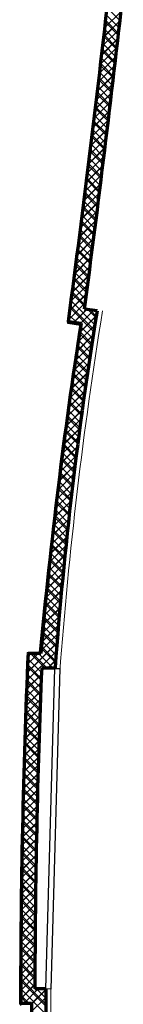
# Model space of a CAD drawing. Header units: millimetres. Extents: x 98667 to 994031, y -2704 to 533009.
# Tile 246 of 256: x 653134 to 654594, y 458539 to 472335. Entities that reach past the tile are written whole.
import ezdxf

# ---------------------------------------------------------------- set-up
doc = ezdxf.new("R2010")
doc.units = ezdxf.units.MM
doc.layers.add('0_LOUNGES', color=7, linetype='Continuous', true_color=0xfac800)
doc.layers.add('A-ADVE.PANEL', color=5, linetype='Continuous')
doc.layers.add('A-WALL-PATT-50', color=5, linetype='Continuous')
for name, color, linetype, lineweight in [('A-WALL-FNSH', 1, 'Continuous', 15), ('A-WALL-FULL', 6, 'Continuous', 70), ('A-WALL-PATT', 5, 'Continuous', 15)]:
    doc.layers.add(name, color=color, linetype=linetype, lineweight=lineweight)

msp = doc.modelspace()

# ---------------------------------------------------------------- linework, layer by layer
at = {"layer": '0_LOUNGES', "color": 251, "extrusion": (-9.9569e-08, 8.03241e-09, 1)}
for p, q in [((653991, 468048, 0), (653814, 468076, 0)), ((653249, 463451, 0), (653419, 463450, 0))]:
    msp.add_line(p, q, dxfattribs=at)
for centre, radius, start, end in [((441118, 496648, 0), 214606, 352.34917, 353.66308), ((798535, 447726, 0), 145965, 171.99706, 173.81602), ((767316, 458588, 0), 114171, 177.5589, 180.03366)]:
    msp.add_arc(centre, radius, start, end, dxfattribs=at)
at = {"layer": 'A-ADVE.PANEL', "color": 251, "linetype": 'ByBlock'}
for p, q in [((653502, 458754), (653628, 463244)), ((653698, 463244), (653572, 458753)), ((653628, 463244), (653698, 463244)), ((653572, 458753), (653502, 458754))]:
    msp.add_line(p, q, dxfattribs=at)
at = {"layer": 'A-WALL-FNSH', "color": 251, "linetype": 'ByBlock'}
for p, q in [((653804, 468094), (653982, 468066)), ((653409, 463468), (653239, 463469)), ((653699, 463183), (653697, 463183)), ((653134, 458539), (653286, 458539))]:
    msp.add_line(p, q, dxfattribs=at)
for centre, radius, start, end in [((441114, 496708), 214606, 352.33795, 353.65185), ((713063, 458709), 59533, 170.77313, 175.68987), ((737229, 455356), 84212, 171.31878, 174.47184), ((767305, 458584), 114171, 177.54767, 180.02243), ((716766, 458624), 63194, 179.883, 187.02074), ((716766, 458624), 63479, 180.07712, 187.02482)]:
    msp.add_arc(centre, radius, start, end, dxfattribs=at)
at = {"layer": 'A-WALL-FULL', "color": 251, "linetype": 'ByBlock'}
for p, q in [((654224, 468255), (654046, 468279)), ((653821, 468107), (654000, 468083)), ((653433, 463454), (653253, 463454)), ((653445, 463254), (653634, 463253)), ((653502, 458754), (653349, 458754)), ((653149, 458554), (653301, 458554))]:
    msp.add_line(p, q, dxfattribs=at)
for centre, radius, start, end in [((441114, 496708), 214621, 352.34186, 353.64784), ((441826, 496616), 214104, 352.39434, 353.59756), ((710388, 459086), 56907, 170.7286, 175.8008), ((718824, 457800), 65635, 170.98611, 175.05784), ((767305, 458584), 114156, 177.5549, 180.01492), ((767305, 458584), 113956, 177.65139, 179.91453), ((716925, 458627), 63424, 179.88543, 187.00628), ((716926, 458627), 63625, 180.06558, 187.00906)]:
    msp.add_arc(centre, radius, start, end, dxfattribs=at)
at = {"layer": 'A-WALL-PATT', "color": 251, "linetype": 'Continuous'}
for p, q in [((654319, 472092), (654546, 472318)), ((654526, 472143), (654346, 472325)), ((654503, 471941), (654323, 472123)), ((654290, 471839), (654517, 472065)), ((654260, 471585), (654488, 471812)), ((654479, 471740), (654299, 471921)), ((654456, 471539), (654276, 471720)), ((654230, 471332), (654458, 471559)), ((654432, 471337), (654252, 471518)), ((654199, 471077), (654428, 471305)), ((654408, 471136), (654228, 471317)), ((654169, 470823), (654398, 471051)), ((654384, 470936), (654204, 471116)), ((654359, 470735), (654180, 470915)), ((654138, 470568), (654367, 470796)), ((654335, 470534), (654156, 470715)), ((654106, 470313), (654336, 470541)), ((654310, 470334), (654131, 470514)), ((654285, 470134), (654106, 470314)), ((654074, 470057), (654304, 470286)), ((654042, 469802), (654273, 470031)), ((654260, 469934), (654081, 470114)), ((654235, 469734), (654056, 469914)), ((654010, 469545), (654240, 469775)), ((654210, 469535), (654031, 469714)), ((653977, 469289), (654208, 469519)), ((654184, 469335), (654006, 469515)), ((653943, 469032), (654175, 469262)), ((654159, 469136), (653980, 469315)), ((654133, 468937), (653954, 469116)), ((653910, 468774), (654142, 469005)), ((654107, 468738), (653928, 468917)), ((653876, 468517), (654108, 468748)), ((654081, 468539), (653902, 468718)), ((654054, 468340), (653876, 468519)), ((653841, 468259), (654074, 468490)), ((654182, 467987), (653850, 468321)), ((653903, 468096), (654082, 468274)), ((654213, 468181), (654126, 468268)), ((653841, 468104), (653823, 468122)), ((653978, 467947), (654212, 468180)), ((654152, 467792), (653981, 467964)), ((653938, 467683), (654171, 467914)), ((654122, 467596), (653951, 467769)), ((653898, 467420), (654131, 467651)), ((654094, 467400), (653921, 467574)), ((653860, 467158), (654092, 467388)), ((654065, 467204), (653892, 467378)), ((653824, 466898), (654054, 467127)), ((654037, 467006), (653864, 467181)), ((654010, 466809), (653836, 466984)), ((653789, 466639), (654018, 466867)), ((653984, 466610), (653809, 466786)), ((653755, 466381), (653983, 466609)), ((653958, 466411), (653782, 466588)), ((653722, 466125), (653950, 466351)), ((653932, 466212), (653756, 466389)), ((653907, 466012), (653730, 466190)), ((653691, 465870), (653918, 466096)), ((653883, 465811), (653705, 465990)), ((653660, 465616), (653887, 465841)), ((653860, 465609), (653681, 465789)), ((653631, 465363), (653857, 465587)), ((653837, 465407), (653657, 465588)), ((653603, 465111), (653828, 465335)), ((653814, 465205), (653634, 465386)), ((653577, 464861), (653801, 465084)), ((653792, 465001), (653611, 465184)), ((653771, 464798), (653589, 464981)), ((653551, 464612), (653775, 464834)), ((653751, 464593), (653568, 464777)), ((653527, 464363), (653750, 464585)), ((653731, 464388), (653547, 464573)), ((653712, 464182), (653527, 464368)), ((653504, 464116), (653726, 464338)), ((653481, 463871), (653703, 464091)), ((653693, 463976), (653508, 464162)), ((653675, 463769), (653489, 463956)), ((653460, 463626), (653682, 463846)), ((653658, 463561), (653471, 463749)), ((653242, 463184), (653661, 463602)), ((653641, 463352), (653453, 463541)), ((653251, 463418), (653288, 463454)), ((653516, 463254), (653316, 463454)), ((653439, 463106), (653246, 463299)), ((653536, 463254), (653642, 463358)), ((653233, 462951), (653441, 463159)), ((653430, 462889), (653238, 463083)), ((653224, 462719), (653432, 462926)), ((653422, 462672), (653229, 462866)), ((653216, 462487), (653423, 462693)), ((653415, 462454), (653221, 462649)), ((653208, 462255), (653415, 462461)), ((653408, 462237), (653214, 462431)), ((653201, 462024), (653407, 462230)), ((653401, 462018), (653207, 462213)), ((653194, 461794), (653400, 461999)), ((653394, 461800), (653200, 461995)), ((653188, 461564), (653394, 461768)), ((653388, 461580), (653194, 461776)), ((653182, 461334), (653387, 461538)), ((653383, 461361), (653188, 461557)), ((653378, 461141), (653182, 461338)), ((653177, 461105), (653382, 461309)), ((653172, 460876), (653376, 461079)), ((653373, 460921), (653177, 461118)), ((653168, 460648), (653372, 460851)), ((653369, 460700), (653172, 460897)), ((653365, 460479), (653168, 460676)), ((653164, 460420), (653367, 460623)), ((653160, 460193), (653363, 460395)), ((653361, 460257), (653164, 460455)), ((653358, 460035), (653161, 460233)), ((653157, 459966), (653360, 460168)), ((653356, 459812), (653158, 460011)), ((653155, 459740), (653357, 459941)), ((653153, 459514), (653355, 459714)), ((653353, 459589), (653155, 459789)), ((653352, 459366), (653153, 459566)), ((653151, 459288), (653353, 459489)), ((653150, 459063), (653351, 459263)), ((653350, 459142), (653152, 459342)), ((653350, 458918), (653150, 459118)), ((653149, 458839), (653350, 459038)), ((653501, 458540), (653149, 458894)), ((653149, 458614), (653349, 458814)), ((653301, 458542), (653502, 458741)), ((653264, 458554), (653149, 458669))]:
    msp.add_line(p, q, dxfattribs=at)
at = {"layer": 'A-WALL-PATT-50', "color": 251, "linetype": 'Continuous'}
for p, q in [((654547, 472320), (654366, 472502)), ((654334, 472225), (654561, 472450)), ((654535, 472219), (654354, 472401)), ((654320, 472098), (654547, 472324)), ((654523, 472118), (654343, 472300)), ((654305, 471972), (654533, 472198)), ((654500, 471917), (654320, 472098)), ((654512, 472017), (654331, 472199)), ((654290, 471845), (654518, 472071)), ((654488, 471816), (654308, 471997)), ((654261, 471592), (654489, 471818)), ((654276, 471718), (654503, 471945)), ((654477, 471715), (654296, 471896)), ((654246, 471465), (654474, 471692)), ((654453, 471514), (654273, 471695)), ((654465, 471614), (654285, 471795)), ((654231, 471338), (654459, 471565)), ((654441, 471413), (654261, 471594)), ((654215, 471211), (654444, 471438)), ((654429, 471313), (654249, 471493)), ((654200, 471084), (654429, 471311)), ((654405, 471112), (654225, 471292)), ((654417, 471212), (654237, 471393)), ((654185, 470956), (654414, 471184)), ((654393, 471011), (654213, 471192)), ((654169, 470829), (654398, 471057)), ((654369, 470810), (654189, 470991)), ((654381, 470911), (654201, 471091)), ((654154, 470702), (654383, 470930)), ((654356, 470710), (654177, 470891)), ((654138, 470574), (654368, 470802)), ((654344, 470610), (654165, 470790)), ((654123, 470447), (654352, 470675)), ((654320, 470409), (654140, 470590)), ((654332, 470510), (654153, 470690)), ((654107, 470319), (654337, 470548)), ((654307, 470309), (654128, 470490)), ((654091, 470191), (654321, 470420)), ((654295, 470209), (654116, 470389)), ((654059, 469936), (654289, 470165)), ((654075, 470064), (654305, 470292)), ((654270, 470009), (654091, 470189)), ((654282, 470109), (654103, 470289)), ((654043, 469808), (654273, 470037)), ((654257, 469909), (654078, 470089)), ((654027, 469680), (654257, 469909)), ((654232, 469710), (654053, 469889)), ((654245, 469809), (654066, 469989)), ((654010, 469552), (654241, 469781)), ((654219, 469610), (654041, 469789)), ((653994, 469423), (654225, 469653)), ((654207, 469510), (654028, 469690)), ((653978, 469295), (654209, 469525)), ((654181, 469310), (654003, 469490)), ((654194, 469410), (654015, 469590)), ((653961, 469167), (654192, 469397)), ((654168, 469211), (653990, 469390)), ((653944, 469038), (654176, 469268)), ((654143, 469012), (653964, 469191)), ((654155, 469111), (653977, 469291)), ((653928, 468909), (654159, 469140)), ((654130, 468912), (653951, 469091)), ((653911, 468781), (654142, 469011)), ((654117, 468813), (653938, 468992)), ((653894, 468652), (654126, 468883)), ((654090, 468614), (653912, 468793)), ((654104, 468713), (653925, 468892)), ((653877, 468523), (654109, 468754)), ((654077, 468514), (653899, 468693)), ((653860, 468394), (654092, 468625)), ((654064, 468415), (653886, 468594)), ((653825, 468136), (654058, 468367)), ((653842, 468265), (654075, 468496)), ((654193, 468060), (653860, 468395)), ((654051, 468316), (653873, 468495)), ((654178, 467963), (653847, 468296)), ((653898, 468097), (654077, 468274)), ((653997, 468083), (654176, 468261)), ((654209, 468157), (654094, 468272)), ((654224, 468254), (654223, 468255)), ((653939, 468091), (653833, 468197)), ((653979, 467953), (654213, 468186)), ((653958, 467821), (654192, 468053)), ((654162, 467866), (653992, 468037)), ((653938, 467689), (654171, 467920)), ((654132, 467671), (653962, 467843)), ((654147, 467769), (653977, 467940)), ((653918, 467557), (654150, 467787)), ((654117, 467574), (653947, 467745)), ((653899, 467425), (654130, 467655)), ((654088, 467378), (653917, 467550)), ((654103, 467476), (653932, 467647)), ((653879, 467294), (654110, 467524)), ((654074, 467280), (653903, 467452)), ((653842, 467033), (654071, 467261)), ((653860, 467163), (654090, 467392)), ((654060, 467181), (653888, 467354)), ((653823, 466903), (654052, 467130)), ((654032, 466984), (653859, 467158)), ((654046, 467083), (653874, 467256)), ((653805, 466773), (654034, 467000)), ((654018, 466886), (653845, 467059)), ((653787, 466643), (654016, 466870)), ((653991, 466688), (653818, 466862)), ((654004, 466787), (653831, 466961)), ((653770, 466514), (653998, 466741)), ((653978, 466589), (653804, 466763)), ((653753, 466385), (653981, 466611)), ((653964, 466489), (653790, 466664)), ((653736, 466256), (653964, 466483)), ((653939, 466290), (653764, 466466)), ((653952, 466390), (653777, 466565)), ((653719, 466128), (653947, 466354)), ((653926, 466190), (653750, 466367)), ((653703, 466000), (653931, 466226)), ((653901, 465990), (653725, 466168)), ((653914, 466090), (653737, 466267)), ((653687, 465872), (653915, 466098)), ((653889, 465890), (653712, 466068)), ((653672, 465744), (653899, 465970)), ((653877, 465789), (653699, 465968)), ((653656, 465617), (653883, 465843)), ((653854, 465588), (653674, 465768)), ((653865, 465688), (653687, 465868)), ((653641, 465490), (653868, 465716)), ((653842, 465487), (653662, 465667)), ((653626, 465363), (653854, 465590)), ((653819, 465284), (653638, 465466)), ((653831, 465386), (653650, 465567)), ((653597, 465111), (653825, 465337)), ((653612, 465237), (653839, 465463)), ((653808, 465183), (653627, 465366)), ((653583, 464985), (653812, 465212)), ((653798, 465081), (653615, 465265)), ((653570, 464859), (653798, 465087)), ((653776, 464877), (653592, 465063)), ((653787, 464979), (653603, 465164)), ((653556, 464734), (653785, 464962)), ((653766, 464775), (653581, 464961)), ((653543, 464609), (653772, 464837)), ((653756, 464673), (653570, 464860)), ((653530, 464484), (653760, 464713)), ((653736, 464468), (653548, 464657)), ((653746, 464570), (653559, 464758)), ((653518, 464360), (653748, 464588)), ((653726, 464365), (653538, 464555)), ((653505, 464236), (653736, 464465)), ((653717, 464262), (653527, 464453)), ((653493, 464112), (653724, 464341)), ((653698, 464055), (653507, 464248)), ((653707, 464159), (653517, 464350)), ((653470, 463864), (653702, 464095)), ((653481, 463988), (653713, 464218)), ((653689, 463952), (653496, 464146)), ((653458, 463741), (653691, 463973)), ((653681, 463848), (653487, 464043)), ((653447, 463618), (653681, 463850)), ((653663, 463640), (653467, 463837)), ((653672, 463744), (653477, 463940)), ((653437, 463496), (653671, 463728)), ((653655, 463536), (653458, 463734)), ((653242, 463190), (653661, 463607)), ((653647, 463431), (653449, 463631)), ((653237, 463074), (653651, 463485)), ((653247, 463307), (653395, 463454)), ((653252, 463424), (653282, 463454)), ((653488, 463254), (653289, 463454)), ((653600, 463254), (653401, 463454)), ((653639, 463327), (653439, 463528)), ((653438, 463079), (653245, 463272)), ((653442, 463187), (653250, 463381)), ((653531, 463254), (653642, 463364)), ((653233, 462957), (653441, 463164)), ((653434, 462971), (653241, 463164)), ((653228, 462841), (653437, 463048)), ((653429, 462862), (653237, 463056)), ((653224, 462725), (653432, 462931)), ((653425, 462754), (653232, 462948)), ((653220, 462609), (653428, 462815)), ((653418, 462536), (653224, 462731)), ((653421, 462645), (653228, 462839)), ((653212, 462377), (653419, 462583)), ((653216, 462493), (653423, 462699)), ((653414, 462428), (653221, 462622)), ((653208, 462261), (653415, 462467)), ((653410, 462319), (653217, 462513)), ((653205, 462145), (653411, 462351)), ((653403, 462101), (653209, 462296)), ((653407, 462210), (653213, 462405)), ((653201, 462030), (653408, 462235)), ((653400, 461991), (653206, 462187)), ((653198, 461915), (653404, 462120)), ((653397, 461882), (653203, 462077)), ((653191, 461684), (653397, 461889)), ((653194, 461799), (653400, 462004)), ((653394, 461773), (653199, 461968)), ((653188, 461569), (653394, 461774)), ((653388, 461553), (653193, 461749)), ((653391, 461663), (653196, 461859)), ((653185, 461454), (653391, 461659)), ((653385, 461444), (653190, 461640)), ((653182, 461340), (653388, 461544)), ((653382, 461334), (653187, 461530)), ((653180, 461225), (653385, 461429)), ((653380, 461224), (653184, 461420)), ((653175, 460996), (653379, 461199)), ((653177, 461110), (653382, 461314)), ((653375, 461004), (653179, 461200)), ((653377, 461114), (653182, 461310)), ((653172, 460882), (653377, 461085)), ((653372, 460893), (653177, 461090)), ((653170, 460768), (653374, 460971)), ((653370, 460783), (653174, 460980)), ((653168, 460654), (653372, 460856)), ((653368, 460673), (653172, 460870)), ((653166, 460540), (653369, 460742)), ((653364, 460451), (653168, 460649)), ((653366, 460562), (653170, 460760)), ((653162, 460312), (653365, 460514)), ((653164, 460426), (653367, 460628)), ((653363, 460341), (653166, 460538)), ((653160, 460198), (653364, 460400)), ((653361, 460230), (653164, 460428)), ((653159, 460085), (653362, 460287)), ((653359, 460119), (653162, 460317)), ((653157, 459972), (653360, 460173)), ((653357, 459896), (653159, 460095)), ((653358, 460007), (653161, 460206)), ((653155, 459745), (653357, 459946)), ((653156, 459858), (653359, 460060)), ((653355, 459785), (653158, 459984)), ((653154, 459632), (653356, 459833)), ((653354, 459674), (653156, 459873)), ((653153, 459519), (653355, 459720)), ((653353, 459562), (653155, 459761)), ((653152, 459406), (653354, 459607)), ((653352, 459339), (653153, 459538)), ((653352, 459450), (653154, 459650)), ((653151, 459294), (653353, 459494)), ((653351, 459227), (653152, 459426)), ((653150, 459069), (653351, 459269)), ((653151, 459181), (653352, 459381)), ((653350, 459115), (653151, 459315)), ((653150, 458956), (653350, 459156)), ((653350, 459003), (653151, 459203)), ((653149, 458844), (653350, 459044)), ((653349, 458890), (653150, 459091)), ((653149, 458732), (653350, 458931)), ((653502, 458512), (653149, 458866)), ((653349, 458778), (653150, 458979)), ((653149, 458620), (653349, 458819)), ((653502, 458399), (653149, 458754)), ((653196, 458554), (653396, 458754)), ((653301, 458548), (653502, 458747)), ((653501, 458625), (653373, 458754)), ((653502, 458737), (653485, 458754)), ((653236, 458554), (653149, 458642)), ((653302, 458436), (653501, 458634))]:
    msp.add_line(p, q, dxfattribs=at)

doc.saveas('drawing.dxf')
